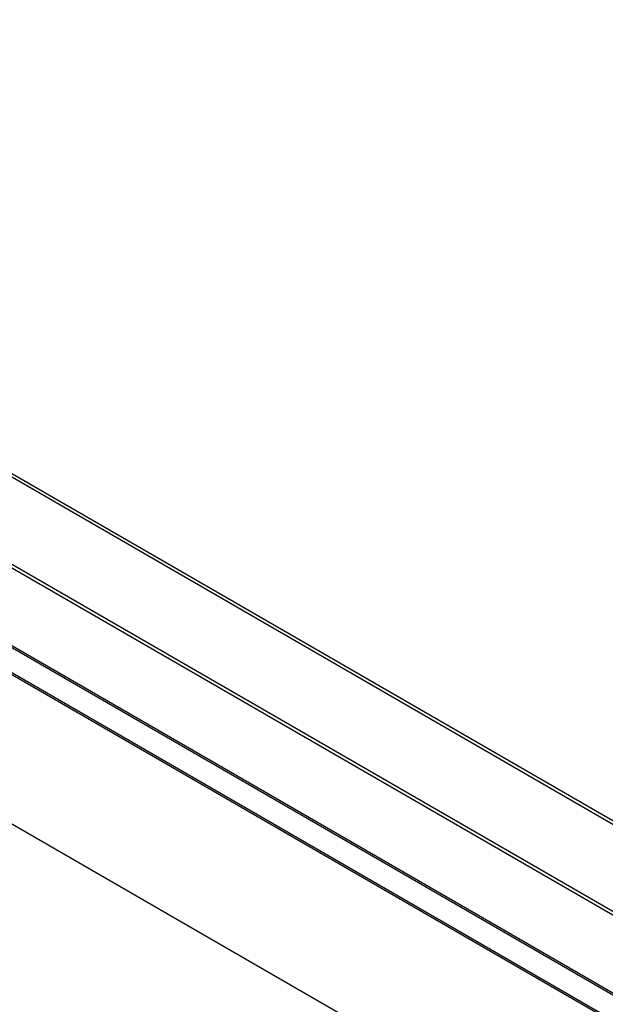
# Model space of a CAD drawing. Header units: inches. Extents: x 0 to 34, y 0 to 22.
# Tile 117 of 124: x 25.369 to 25.764, y 15.559 to 16.222. Entities that reach past the tile are written whole.
import ezdxf

# ---------------------------------------------------------------- set-up
doc = ezdxf.new("R2010")
doc.units = ezdxf.units.IN
doc.header["$LTSCALE"] = 1.87
doc.header["$MEASUREMENT"] = 0
doc.layers.get('0').update_dxf_attribs({"linetype": 'CONTINUOUS'})

msp = doc.modelspace()

# ---------------------------------------------------------------- linework, layer by layer
at = {"color": 7, "linetype": 'CONTINUOUS'}
for p, q in [((22.06688, 17.81981), (26.94592, 15.00271)), ((22.06541, 17.81826), (26.94444, 15.00117)), ((26.9187, 14.95709), (22.03967, 17.77419)), ((26.91807, 14.95502), (22.03903, 17.77212)), ((22.1125, 17.67737), (26.84305, 14.94602)), ((22.11328, 17.6756), (26.84382, 14.94425)), ((26.87402, 14.90849), (23.61325, 16.79122)), ((26.87508, 14.9091), (23.61431, 16.79183)), ((23.61325, 16.69087), (26.87402, 14.80814))]:
    msp.add_line(p, q, dxfattribs=at)

doc.saveas('drawing.dxf')
